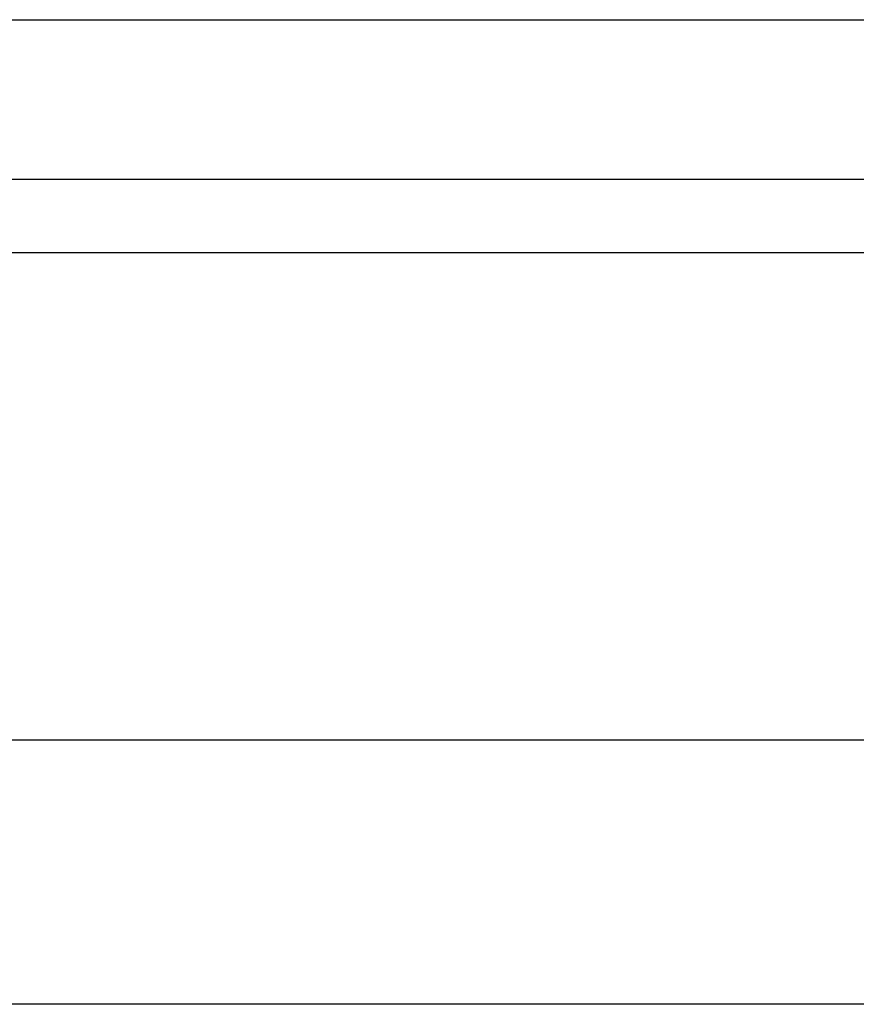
# Model space of a CAD drawing. Header units: inches. Extents: x 0 to 227, y 0 to 147.
# Tile 173 of 247: x 93.45 to 97.63, y 78.31 to 83.23. Entities that reach past the tile are written whole.
import ezdxf

# ---------------------------------------------------------------- set-up
doc = ezdxf.new("R2010")
doc.units = ezdxf.units.IN
doc.header["$LTSCALE"] = 12.466667
doc.header["$MEASUREMENT"] = 0
doc.layers.get('0').update_dxf_attribs({"linetype": 'CONTINUOUS'})

msp = doc.modelspace()

# ---------------------------------------------------------------- linework, layer by layer
at = {"color": 3, "linetype": 'Continuous'}
for p, q in [((46.1523, 83.2335), (105.2933, 83.2335)), ((91.5528, 82.4363), (105.3953, 82.4363)), ((105.5293, 78.3065), (75.7948, 78.3065))]:
    msp.add_line(p, q, dxfattribs=at)
at = {"color": 7, "linetype": 'Continuous'}
for p, q in [((45.8603, 82.0677), (105.5853, 82.0677)), ((105.5853, 79.6278), (45.8603, 79.6278))]:
    msp.add_line(p, q, dxfattribs=at)

doc.saveas('drawing.dxf')
